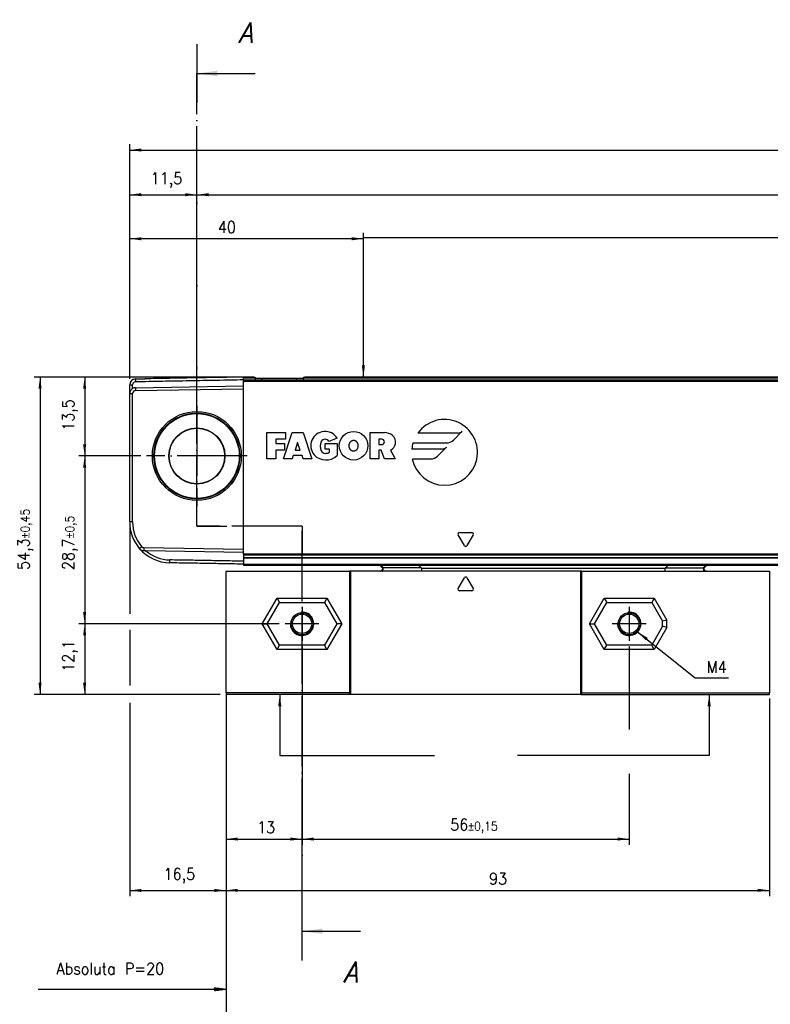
# Model space of a CAD drawing. Header units: millimetres. Extents: x -500 to 1599, y -592 to 328.
# Tile 3 of 25: x -373 to -244, y 64 to 232. Entities that reach past the tile are written whole.
import ezdxf

# ---------------------------------------------------------------- set-up
doc = ezdxf.new("R2010")
doc.units = ezdxf.units.MM
doc.linetypes.add('DOT_CENTER', pattern=[14, 12, -1, 0, -1])
doc.layers.add('1', color=7, linetype='Continuous')
doc.styles.add('CONVERTER_11', font='txt.shx', dxfattribs={"width": 0.9})
doc.styles.add('CONVERTER_12', font='txt.shx', dxfattribs={"width": 0.9, "oblique": 15})
doc.dimstyles.new('ME10_DIM_20', dxfattribs={"dimtxt": 2, "dimasz": 2, "dimexe": 1, "dimexo": 1, "dimgap": 1, "dimtad": 1, "dimdsep": 46, "dimtxsty": 'CONVERTER_11', "dimsah": 1, "dimcen": 0.09, "dimclrd": 2, "dimclre": 2, "dimclrt": 2, "dimadec": 0, "dimazin": 0, "dimtol": 1, "dimtp": 0.15, "dimtm": 0.15, "dimtfac": 0.75, "dimtdec": 0, "dimtix": 1, "dimtmove": 0, "dimatfit": 3, "dimfxl": 1, "dimtolj": 1, "dimtzin": 0, "dimarcsym": 0})
doc.dimstyles.new('ME10_DIM_21', dxfattribs={"dimtxt": 2, "dimasz": 2, "dimexe": 1, "dimexo": 1, "dimgap": 1, "dimtad": 1, "dimdsep": 46, "dimtxsty": 'CONVERTER_11', "dimsah": 1, "dimcen": 0.09, "dimclrd": 2, "dimclre": 2, "dimclrt": 2, "dimadec": 0, "dimazin": 0, "dimtfac": 1, "dimtdec": 4, "dimtix": 1, "dimtmove": 0, "dimatfit": 3, "dimfxl": 1, "dimtolj": 1, "dimtzin": 0, "dimarcsym": 0})
doc.dimstyles.new('ME10_DIM_22', dxfattribs={"dimtxt": 2, "dimasz": 2, "dimexe": 1, "dimexo": 1, "dimgap": 1, "dimtad": 1, "dimdsep": 46, "dimtxsty": 'CONVERTER_11', "dimsah": 1, "dimcen": 0.09, "dimclrd": 2, "dimclre": 2, "dimclrt": 2, "dimadec": 0, "dimazin": 0, "dimtol": 1, "dimtp": 0.5, "dimtm": 0.5, "dimtfac": 0.75, "dimtdec": 0, "dimtix": 1, "dimtmove": 0, "dimatfit": 3, "dimfxl": 1, "dimtolj": 1, "dimtzin": 0, "dimarcsym": 0})
doc.dimstyles.new('ME10_DIM_23', dxfattribs={"dimtxt": 2, "dimasz": 2, "dimexe": 1, "dimexo": 1, "dimgap": 1, "dimtad": 1, "dimdsep": 46, "dimtxsty": 'CONVERTER_11', "dimsah": 1, "dimcen": 0.09, "dimclrd": 2, "dimclre": 2, "dimclrt": 2, "dimadec": 0, "dimazin": 0, "dimtfac": 1, "dimtdec": 4, "dimtix": 1, "dimtmove": 0, "dimatfit": 3, "dimfxl": 1, "dimtolj": 1, "dimtzin": 0, "dimarcsym": 0})
doc.dimstyles.new('ME10_DIM_24', dxfattribs={"dimtxt": 2, "dimasz": 2, "dimexe": 1, "dimexo": 1, "dimgap": 1, "dimtad": 1, "dimdsep": 46, "dimtxsty": 'CONVERTER_11', "dimsah": 1, "dimcen": 0.09, "dimclrd": 2, "dimclre": 2, "dimclrt": 2, "dimadec": 0, "dimazin": 0, "dimtfac": 1, "dimtdec": 4, "dimtix": 1, "dimtmove": 0, "dimatfit": 3, "dimfxl": 1, "dimtolj": 1, "dimtzin": 0, "dimarcsym": 0})
doc.dimstyles.new('ME10_DIM_25', dxfattribs={"dimtxt": 2, "dimasz": 2, "dimexe": 1, "dimexo": 1, "dimgap": 1, "dimtad": 1, "dimdsep": 46, "dimtxsty": 'CONVERTER_11', "dimsah": 1, "dimcen": 0.09, "dimclrd": 2, "dimclre": 2, "dimclrt": 2, "dimadec": 0, "dimazin": 0, "dimtfac": 1, "dimtdec": 4, "dimtix": 1, "dimtmove": 0, "dimatfit": 3, "dimfxl": 1, "dimtolj": 1, "dimtzin": 0, "dimarcsym": 0})
doc.dimstyles.new('ME10_DIM_26', dxfattribs={"dimtxt": 2, "dimasz": 2, "dimexe": 1, "dimexo": 1, "dimgap": 1, "dimtad": 1, "dimdsep": 46, "dimtxsty": 'CONVERTER_11', "dimsah": 1, "dimcen": 0.09, "dimclrd": 2, "dimclre": 2, "dimclrt": 2, "dimadec": 0, "dimazin": 0, "dimtol": 1, "dimtp": 0.45, "dimtm": 0.45, "dimtfac": 0.75, "dimtdec": 0, "dimtix": 1, "dimtmove": 0, "dimatfit": 3, "dimfxl": 1, "dimtolj": 1, "dimtzin": 0, "dimarcsym": 0})
doc.dimstyles.new('ME10_DIM_27', dxfattribs={"dimtxt": 2, "dimasz": 2, "dimexe": 1, "dimexo": 1, "dimgap": 1, "dimtad": 1, "dimdsep": 46, "dimtxsty": 'CONVERTER_11', "dimsah": 1, "dimcen": 0.09, "dimclrd": 2, "dimclre": 2, "dimclrt": 2, "dimadec": 0, "dimazin": 0, "dimtfac": 1, "dimtdec": 4, "dimtix": 1, "dimtmove": 0, "dimatfit": 3, "dimfxl": 1, "dimtolj": 1, "dimtzin": 0, "dimarcsym": 0})
doc.dimstyles.new('ME10_DIM_28', dxfattribs={"dimtxt": 2, "dimasz": 2, "dimexe": 1, "dimexo": 1, "dimgap": 1, "dimtad": 1, "dimdsep": 46, "dimtxsty": 'CONVERTER_11', "dimsah": 1, "dimcen": 0.09, "dimclrd": 2, "dimclre": 2, "dimclrt": 2, "dimadec": 0, "dimazin": 0, "dimtol": 1, "dimtp": 0.4, "dimtm": 0.4, "dimtfac": 0.75, "dimtdec": 0, "dimtix": 1, "dimtmove": 0, "dimatfit": 3, "dimfxl": 1, "dimtolj": 1, "dimtzin": 0, "dimarcsym": 0})
doc.dimstyles.new('ME10_DIM_29', dxfattribs={"dimtxt": 2, "dimasz": 2, "dimexe": 1, "dimexo": 1, "dimgap": 1, "dimtad": 1, "dimdsep": 46, "dimtxsty": 'CONVERTER_11', "dimsah": 1, "dimcen": 0.09, "dimclrd": 2, "dimclre": 2, "dimclrt": 2, "dimadec": 0, "dimazin": 0, "dimtol": 1, "dimtp": 0.4, "dimtm": 0.4, "dimtfac": 0.75, "dimtdec": 0, "dimtix": 1, "dimtmove": 0, "dimatfit": 3, "dimfxl": 1, "dimtolj": 1, "dimtzin": 0, "dimarcsym": 0})
doc.dimstyles.new('ME10_DIM_30', dxfattribs={"dimtxt": 2, "dimasz": 2, "dimexe": 1, "dimexo": 1, "dimgap": 1, "dimtad": 1, "dimdsep": 46, "dimtxsty": 'CONVERTER_11', "dimsah": 1, "dimcen": 0.09, "dimclrd": 2, "dimclre": 2, "dimclrt": 2, "dimadec": 0, "dimazin": 0, "dimtfac": 1, "dimtdec": 4, "dimtix": 1, "dimtmove": 0, "dimatfit": 3, "dimfxl": 1, "dimtolj": 1, "dimtzin": 0, "dimarcsym": 0})
doc.dimstyles.new('ME10_DIM_32', dxfattribs={"dimtxt": 2, "dimasz": 2, "dimexe": 1, "dimexo": 1, "dimgap": 1, "dimtad": 1, "dimdsep": 46, "dimtxsty": 'CONVERTER_11', "dimsah": 1, "dimcen": 0.09, "dimclrd": 2, "dimclre": 2, "dimclrt": 2, "dimadec": 0, "dimazin": 0, "dimtfac": 1, "dimtdec": 4, "dimtix": 1, "dimtmove": 0, "dimatfit": 3, "dimfxl": 1, "dimtolj": 1, "dimtzin": 0, "dimarcsym": 0})
doc.dimstyles.new('ME10_DIM_39', dxfattribs={"dimtxt": 2, "dimasz": 2, "dimexe": 1, "dimexo": 1, "dimgap": 1, "dimtad": 1, "dimdsep": 46, "dimtxsty": 'CONVERTER_11', "dimsah": 1, "dimcen": 0.09, "dimclrd": 2, "dimclre": 2, "dimclrt": 2, "dimadec": 0, "dimazin": 0, "dimtfac": 1, "dimtdec": 4, "dimtix": 1, "dimtmove": 0, "dimatfit": 3, "dimfxl": 1, "dimtolj": 1, "dimtzin": 0, "dimarcsym": 0})
doc.dimstyles.new('ME10_DIM_40', dxfattribs={"dimtxt": 2, "dimasz": 2, "dimexe": 1, "dimexo": 1, "dimgap": 1, "dimtad": 1, "dimdsep": 46, "dimtxsty": 'CONVERTER_11', "dimsah": 1, "dimcen": 0.09, "dimclrd": 2, "dimclre": 2, "dimclrt": 2, "dimadec": 0, "dimazin": 0, "dimtfac": 1, "dimtdec": 4, "dimtix": 1, "dimtmove": 0, "dimatfit": 3, "dimfxl": 1, "dimtolj": 1, "dimtzin": 0, "dimarcsym": 0})
doc.dimstyles.get("Standard").update_dxf_attribs({"dimtxt": 0.18, "dimasz": 0.18, "dimexe": 0.18, "dimexo": 0.0625, "dimgap": 0.09, "dimtad": 0, "dimtih": 1, "dimtoh": 1, "dimdec": 4, "dimzin": 0, "dimdsep": 46, "dimtxsty": 'Standard', "dimcen": 0.09, "dimadec": 0, "dimazin": 0, "dimtfac": 1, "dimtdec": 4, "dimtofl": 0, "dimtmove": 0, "dimatfit": 3, "dimfxl": 1, "dimtolj": 1, "dimtzin": 0, "dimarcsym": 0})

# ---------------------------------------------------------------- blocks, each defined once
blk = doc.blocks.new('CABEZA_ROSCADA_REGLA_S__40', base_point=(-337.3, 117.05))
at = {"color": 7, "linetype": 'Continuous'}
for p, q in [((-337.3, 138.15), (-316.17, 138.15)), ((-337.3, 117.35), (-337.3, 138.15)), ((-316.17, 138.15), (-316.17, 117.35)), ((-316, 138.15), (-316.17, 138.15)), ((-310.93, 138.15), (-316, 138.15)), ((-316, 138.15), (-316, 117.05)), ((-311, 139.15), (-310.51, 138.66)), ((-310.52, 138.15), (-310.93, 138.15)), ((-303.9, 138.15), (-310.52, 138.15)), ((-303.9, 138.74), (-304.31, 139.15)), ((-276.6, 138.15), (-303.9, 138.15)), ((-276.43, 138.15), (-276.6, 138.15)), ((-276.6, 117.05), (-276.6, 138.15)), ((-276.43, 117.35), (-276.43, 138.15)), ((-276.43, 138.15), (-262.11, 138.15)), ((-261.7, 139.15), (-262.11, 138.74)), ((-262.11, 138.15), (-255.51, 138.15)), ((-255.52, 138.66), (-255.03, 139.15)), ((-255.51, 138.15), (-255.09, 138.15)), ((-255.09, 138.15), (-244.3, 138.15)), ((-244.3, 138.15), (-244.3, 117.35)), ((-297.58, 135.18), (-296.52, 137.03)), ((-296.08, 137.03), (-295.02, 135.18)), ((-295.23, 134.8), (-297.37, 134.8)), ((-328.57, 133.55), (-328.14, 132.8)), ((-320.03, 133.55), (-320.46, 132.8)), ((-272.57, 133.55), (-272.14, 132.8)), ((-264.03, 133.55), (-264.46, 132.8)), ((-330.25, 129.15), (-328.14, 132.8)), ((-328.14, 132.8), (-320.46, 132.8)), ((-320.46, 132.8), (-318.35, 129.15)), ((-274.25, 129.15), (-272.14, 132.8)), ((-272.14, 132.8), (-264.46, 132.8)), ((-264.46, 132.8), (-262.6, 129.58)), ((-261.85, 129.78), (-262.6, 129.58)), ((-331.11, 129.15), (-330.25, 129.15)), ((-328.14, 125.5), (-330.25, 129.15)), ((-318.35, 129.15), (-320.46, 125.5)), ((-317.49, 129.15), (-318.35, 129.15)), ((-275.11, 129.15), (-274.25, 129.15)), ((-272.14, 125.5), (-274.25, 129.15)), ((-262.6, 128.72), (-264.46, 125.5)), ((-262.6, 128.72), (-262.6, 129.58)), ((-261.85, 128.52), (-262.6, 128.72)), ((-328.57, 124.75), (-328.14, 125.5)), ((-320.46, 125.5), (-328.14, 125.5)), ((-320.03, 124.75), (-320.46, 125.5)), ((-272.57, 124.75), (-272.14, 125.5)), ((-264.46, 125.5), (-272.14, 125.5)), ((-264.03, 124.75), (-264.46, 125.5)), ((-316.17, 117.35), (-337.3, 117.35)), ((-337.3, 117.35), (-337.3, 117.05)), ((-316, 117.05), (-337.3, 117.05)), ((-316, 117.05), (-316.17, 117.35)), ((-276.6, 117.05), (-316, 117.05)), ((-276.43, 117.35), (-276.6, 117.05)), ((-276.6, 117.05), (-244.3, 117.05)), ((-276.43, 117.35), (-244.3, 117.35)), ((-244.3, 117.05), (-244.3, 117.35))]:
    blk.add_line(p, q, dxfattribs=at)
at = {"color": 3, "linetype": 'Continuous'}
for p, q in [((-310.84, 139.15), (-310.43, 138.74)), ((-303.9, 138.74), (-310.43, 138.74)), ((-303.85, 138.65), (-262.16, 138.65)), ((-262.11, 138.74), (-255.6, 138.74)), ((-255.6, 138.74), (-255.19, 139.15)), ((-331.11, 129.15), (-328.57, 133.55)), ((-328.57, 133.55), (-320.03, 133.55)), ((-320.03, 133.55), (-317.49, 129.15)), ((-275.11, 129.15), (-272.57, 133.55)), ((-272.57, 133.55), (-264.03, 133.55)), ((-264.03, 133.55), (-261.85, 129.78)), ((-261.85, 128.52), (-261.85, 129.78)), ((-328.57, 124.75), (-331.11, 129.15)), ((-317.49, 129.15), (-320.03, 124.75)), ((-272.57, 124.75), (-275.11, 129.15)), ((-261.85, 128.52), (-264.03, 124.75)), ((-320.03, 124.75), (-328.57, 124.75)), ((-264.03, 124.75), (-272.57, 124.75))]:
    blk.add_line(p, q, dxfattribs=at)
at = {"color": 7, "linetype": 'Continuous'}
for centre, radius in [((-324.3, 129.15), 1.9), ((-324.3, 129.15), 1.65), ((-268.3, 129.15), 1.9), ((-268.3, 129.15), 1.65)]:
    blk.add_circle(centre, radius, dxfattribs=at)
for centre, radius, start, end in [((-303.98, 138.64), 0.131, 3.7675, 48.9854), ((-262.03, 138.64), 0.13, 131.0124, 176.2306), ((-296.3, 136.9), 0.25, 30, 150), ((-297.37, 135.05), 0.25, 150, 270), ((-295.23, 135.05), 0.25, 270, 30)]:
    blk.add_arc(centre, radius, start, end, dxfattribs=at)
for points, knots in [([(-310.93, 138.15), (-310.91, 138.15), (-310.84, 138.16), (-310.73, 138.22), (-310.61, 138.31), (-310.53, 138.44), (-310.49, 138.55), (-310.49, 138.62), (-310.5, 138.65), (-310.51, 138.66)], [0, 0, 0, 0, 0.0741131, 0.2021641, 0.3703055, 0.5215737, 0.6576733, 0.7087042, 0.7462659, 0.7462659, 0.7462659, 0.7462659]), ([(-303.85, 138.65), (-303.85, 138.58), (-303.85, 138.47), (-303.87, 138.31), (-303.87, 138.21), (-303.89, 138.16), (-303.9, 138.15)], [0, 0, 0, 0, 0.1945783, 0.3538246, 0.4620183, 0.5052321, 0.5052321, 0.5052321, 0.5052321]), ([(-262.11, 138.15), (-262.12, 138.16), (-262.14, 138.21), (-262.14, 138.31), (-262.16, 138.47), (-262.16, 138.58), (-262.16, 138.65)], [0, 0, 0, 0, 0.0431727, 0.1513554, 0.3105983, 0.5051762, 0.5051762, 0.5051762, 0.5051762]), ([(-255.52, 138.66), (-255.53, 138.64), (-255.55, 138.59), (-255.52, 138.49), (-255.47, 138.4), (-255.4, 138.3), (-255.29, 138.21), (-255.18, 138.16), (-255.11, 138.15), (-255.09, 138.15)], [0, 0, 0, 0, 0.0620833, 0.1761379, 0.2724647, 0.3813167, 0.5449043, 0.6708686, 0.7457629, 0.7457629, 0.7457629, 0.7457629])]:
    blk.add_open_spline(points, degree=3, knots=knots, dxfattribs=at)
at = {"color": 3, "linetype": 'Continuous'}
for points, knots in [([(-310.52, 138.15), (-310.5, 138.17), (-310.46, 138.21), (-310.45, 138.35), (-310.43, 138.53), (-310.43, 138.67), (-310.43, 138.74)], [0, 0, 0, 0, 0.0612673, 0.1973464, 0.391351, 0.6083017, 0.6083017, 0.6083017, 0.6083017]), ([(-310.43, 138.74), (-310.44, 138.73), (-310.46, 138.71), (-310.48, 138.68), (-310.5, 138.67), (-310.51, 138.66), (-310.51, 138.66)], [0, 0, 0, 0, 0.0443949, 0.0806482, 0.1079614, 0.1118633, 0.1118633, 0.1118633, 0.1118633]), ([(-255.52, 138.66), (-255.52, 138.66), (-255.52, 138.67), (-255.54, 138.68), (-255.56, 138.71), (-255.58, 138.73), (-255.6, 138.74)], [0, 0, 0, 0, 0.0104252, 0.0208504, 0.0659319, 0.1120602, 0.1120602, 0.1120602, 0.1120602]), ([(-255.6, 138.74), (-255.6, 138.67), (-255.6, 138.53), (-255.58, 138.35), (-255.57, 138.21), (-255.52, 138.17), (-255.51, 138.15)], [0, 0, 0, 0, 0.2168263, 0.4106589, 0.5465665, 0.6076479, 0.6076479, 0.6076479, 0.6076479])]:
    blk.add_open_spline(points, degree=3, knots=knots, dxfattribs=at)
at = {"layer": '1', "color": 2, "linetype": 'DOT_CENTER'}
for p, q in [((-324.3, 132.05), (-324.3, 126.25)), ((-268.3, 132.05), (-268.3, 126.25)), ((-321.4, 129.15), (-327.2, 129.15)), ((-265.4, 129.15), (-271.2, 129.15))]:
    blk.add_line(p, q, dxfattribs=at)
at = {"layer": '1', "color": 30, "linetype": 'Continuous'}
for centre in [(-324.3, 129.15), (-268.3, 129.15)]:
    blk.add_arc(centre, 2, 175, 95, dxfattribs=at)
blk = doc.blocks.new('REGLA_S-1240-T__41', base_point=(-353.8, 139.15))
at = {"color": 7, "linetype": 'Continuous'}
for p, q in [((-352.82, 171.03), (-351.22, 171.05)), ((-334.3, 171.15), (-334.3, 171.35)), ((-333.3, 171.35), (-334.3, 171.35)), ((-334.3, 170.86), (-334.3, 171.15)), ((-334.3, 170.84), (-334.3, 170.86)), ((-334.3, 170.66), (-334.3, 170.84)), ((-334.3, 169.85), (-334.3, 170.66)), ((-332.56, 171.35), (-333.3, 171.35)), ((-332.27, 171.15), (-331.2, 171.15)), ((-331.2, 171.15), (-325.2, 171.15)), ((-325.2, 171.15), (-324.13, 171.15)), ((-203.87, 171.35), (-323.84, 171.35)), ((-353.8, 168.53), (-353.8, 170.03)), ((-353.8, 146.57), (-353.8, 168.53)), ((-353.3, 146.57), (-353.3, 168.53)), ((-352.82, 169.53), (-334.3, 169.85)), ((-352.81, 169.03), (-334.3, 169.35)), ((-334.3, 169.35), (-334.3, 169.85)), ((-334.3, 141.85), (-334.3, 169.35)), ((-351.04, 141.64), (-351.36, 141.65)), ((-334.3, 141.85), (-351.35, 142.15)), ((-334.3, 141.36), (-351.04, 141.64)), ((-334.3, 141.36), (-334.3, 141.85)), ((-334.3, 141.05), (-334.3, 141.36)), ((-334.3, 141.04), (-334.3, 140.88)), ((-334.3, 140.88), (-334.3, 140.45)), ((-334.3, 140.45), (-334.3, 140.43)), ((-334.3, 140.43), (-203.26, 140.43)), ((-334.3, 140.43), (-334.3, 139.85)), ((-334.3, 139.85), (-334.3, 139.35)), ((-334.3, 139.35), (-334.3, 139.15)), ((-334.3, 139.15), (-203.14, 139.15))]:
    blk.add_line(p, q, dxfattribs=at)
at = {"color": 3, "linetype": 'Continuous'}
for p, q in [((-352.81, 170.83), (-352.82, 171.03)), ((-352.81, 170.83), (-352.81, 170.53)), ((-332.27, 171.15), (-334.3, 171.15)), ((-334.3, 170.66), (-203.41, 170.66)), ((-331.2, 170.86), (-331.2, 171.15)), ((-325.2, 170.86), (-325.2, 171.15)), ((-203.74, 171.15), (-324.13, 171.15)), ((-353.8, 170.03), (-353.3, 170.03)), ((-353.8, 168.53), (-353.3, 168.53)), ((-352.82, 169.53), (-352.81, 169.03)), ((-330.3, 157.35), (-330.3, 161.85)), ((-330.3, 161.85), (-327.11, 161.85)), ((-327.49, 157.35), (-325.99, 161.85)), ((-327.11, 161.85), (-327.11, 160.72)), ((-325.99, 161.85), (-324.11, 161.85)), ((-324.11, 161.85), (-322.61, 157.35)), ((-312.65, 157.35), (-312.65, 161.85)), ((-312.65, 161.85), (-310.21, 161.85)), ((-297.61, 161.77), (-304.47, 161.77)), ((-298.37, 160.57), (-296.87, 162.07)), ((-328.8, 160.72), (-328.8, 159.97)), ((-327.11, 160.72), (-328.8, 160.72)), ((-325.05, 160.16), (-325.49, 158.85)), ((-324.61, 158.85), (-325.05, 160.16)), ((-318.3, 160.91), (-319.7, 160.35)), ((-310.68, 160.72), (-311.15, 160.72)), ((-311.15, 160.72), (-311.15, 159.79)), ((-305.3, 160.08), (-299.57, 160.08)), ((-328.8, 159.97), (-327.3, 159.97)), ((-328.8, 158.85), (-328.8, 157.35)), ((-327.3, 158.85), (-328.8, 158.85)), ((-327.3, 159.97), (-327.3, 158.85)), ((-325.49, 158.85), (-324.61, 158.85)), ((-320.35, 159.04), (-320.36, 159.97)), ((-320.36, 159.97), (-318.29, 159.97)), ((-319.6, 159.04), (-320.35, 159.04)), ((-319.6, 158.47), (-319.6, 159.04)), ((-318.29, 159.97), (-318.29, 157.91)), ((-311.15, 159.79), (-310.68, 159.79)), ((-311.15, 158.85), (-311.15, 157.35)), ((-310.77, 158.85), (-311.15, 158.85)), ((-310.21, 157.35), (-310.77, 158.85)), ((-309.17, 158.85), (-308.34, 157.35)), ((-300.34, 159.04), (-305.51, 159.04)), ((-301.1, 157.84), (-299.6, 159.34)), ((-328.8, 157.35), (-330.3, 157.35)), ((-325.99, 157.35), (-327.49, 157.35)), ((-325.8, 157.91), (-325.99, 157.35)), ((-324.3, 157.91), (-325.8, 157.91)), ((-324.11, 157.35), (-324.3, 157.91)), ((-322.61, 157.35), (-324.11, 157.35)), ((-311.15, 157.35), (-312.65, 157.35)), ((-308.34, 157.35), (-310.21, 157.35)), ((-305.42, 157.35), (-302.3, 157.35)), ((-353.3, 146.57), (-353.8, 146.57)), ((-296.52, 142.53), (-297.58, 144.37)), ((-297.37, 144.75), (-295.23, 144.75)), ((-295.02, 144.37), (-296.08, 142.53)), ((-351.72, 142.32), (-352.1, 141.99)), ((-351.35, 142.15), (-351.36, 141.65)), ((-346.92, 139.57), (-346.92, 140.07)), ((-203.67, 141.05), (-334.3, 141.05)), ((-203.56, 140.88), (-334.3, 140.88)), ((-203.27, 140.45), (-334.3, 140.45)), ((-334.3, 139.35), (-203.01, 139.35))]:
    blk.add_line(p, q, dxfattribs=at)
at = {"color": 2, "linetype": 'Continuous'}
blk.add_line((-334.3, 170.86), (-203.54, 170.86), dxfattribs=at)
at = {"color": 7, "linetype": 'Continuous'}
for radius in [7.61, 7.35, 7.25, 4.8, 4.75]:
    blk.add_circle((-342.3, 157.85), radius, dxfattribs=at)
at = {"color": 3, "linetype": 'Continuous'}
blk.add_circle((-315.48, 159.6), 2.44, dxfattribs=at)
at = {"color": 7, "linetype": 'Continuous'}
for centre, radius, start, end in [((-352.8, 170.03), 1, 91, 180), ((-352.8, 170.03), 0.5, 91.5077, 179.9953), ((-352.8, 168.53), 1, 120.005, 180), ((-352.8, 168.53), 1, 91, 120.005), ((-352.8, 168.53), 0.5, 91, 180), ((-346.8, 146.57), 7, 180, 220.8142), ((-346.8, 146.57), 6.5, 180, 220.8142), ((-351.34, 142.65), 1, 220.8142, 269), ((-346.8, 146.57), 7, 220.8142, 269), ((-351.34, 142.65), 0.5, 220.8142, 269), ((-346.8, 146.57), 6.5, 229.2891, 268.9325)]:
    blk.add_arc(centre, radius, start, end, dxfattribs=at)
at = {"color": 3, "linetype": 'Continuous'}
for centre, radius, start, end in [((-299.91, 158.47), 5.63, 191.537, 144.197), ((-320.36, 159.6), 2.44, 32.579, 219.5977), ((-310.21, 159.65), 2.2, 50.7613, 90), ((-297.61, 162.81), 1.04, 270, 315), ((-319.23, 159.5), 1.97, 154.6231, 202.6199), ((-320.36, 159.97), 0.752, 29.919, 150.081), ((-310.68, 160.26), 0.469, 270, 90), ((-309.76, 160.21), 1.48, 293.2767, 50.7613), ((-299.91, 158.47), 5.63, 163.4412, 174.2608), ((-299.57, 161.77), 1.69, 270, 315), ((-320.35, 159.04), 0.75, 202.6199, 270), ((-320.35, 159.88), 1.59, 270, 298.0725), ((-300.34, 160.08), 1.04, 270, 315), ((-320.2, 159.96), 2.8, 223.129, 312.9833), ((-302.3, 159.04), 1.69, 270, 315), ((-297.37, 144.5), 0.25, 90, 210), ((-295.23, 144.5), 0.25, 330, 90), ((-296.3, 142.65), 0.25, 210, 330)]:
    blk.add_arc(centre, radius, start, end, dxfattribs=at)
at = {"color": 7, "linetype": 'Continuous'}
for points, knots in [([(-334.3, 170.86), (-335.84, 170.83), (-338.93, 170.77), (-343.55, 170.69), (-348.18, 170.61), (-351.27, 170.55), (-352.81, 170.53)], [0, 0, 0, 0, 4.625806, 9.251526, 13.885425, 18.51613, 18.51613, 18.51613, 18.51613]), ([(-334.3, 171.35), (-335.84, 171.32), (-338.93, 171.27), (-343.29, 171.19), (-347.38, 171.12), (-349.94, 171.08), (-351.22, 171.05)], [0, 0, 0, 0, 4.625706, 9.251412, 13.085721, 16.920029, 16.920029, 16.920029, 16.920029]), ([(-332.56, 171.35), (-332.53, 171.35), (-332.47, 171.34), (-332.38, 171.3), (-332.3, 171.25), (-332.28, 171.18), (-332.27, 171.15)], [0, 0, 0, 0, 0.090928, 0.1806192, 0.2896018, 0.3846964, 0.3846964, 0.3846964, 0.3846964]), ([(-324.13, 171.15), (-324.12, 171.18), (-324.1, 171.25), (-324.02, 171.3), (-323.93, 171.34), (-323.87, 171.35), (-323.84, 171.35)], [0, 0, 0, 0, 0.0950945, 0.2040772, 0.2937684, 0.3846964, 0.3846964, 0.3846964, 0.3846964]), ([(-353.3, 169.39), (-353.3, 169.5), (-353.3, 169.71), (-353.3, 169.92), (-353.3, 170.03)], [0, 0, 0, 0, 0.3170095, 0.6340198, 0.6340198, 0.6340198, 0.6340198]), ([(-334.3, 139.85), (-335.35, 139.87), (-337.45, 139.91), (-340.61, 139.96), (-343.76, 140.02), (-345.87, 140.05), (-346.92, 140.07)], [0, 0, 0, 0, 3.154276, 6.303318, 9.463576, 12.623075, 12.623075, 12.623075, 12.623075]), ([(-334.3, 139.35), (-335.35, 139.37), (-337.45, 139.41), (-340.61, 139.46), (-343.76, 139.52), (-345.87, 139.55), (-346.92, 139.57)], [0, 0, 0, 0, 3.15166, 6.30332, 9.463705, 12.62409, 12.62409, 12.62409, 12.62409])]:
    blk.add_open_spline(points, degree=3, knots=knots, dxfattribs=at)
for points in [[(-332.27, 170.86), (-332.27, 170.91), (-332.27, 171), (-332.27, 171.1), (-332.27, 171.15)], [(-324.13, 171.15), (-324.13, 171.1), (-324.13, 171), (-324.13, 170.91), (-324.13, 170.86)], [(-334.3, 141.05), (-334.3, 141.05), (-334.3, 141.04), (-334.3, 141.04), (-334.3, 141.04)]]:
    blk.add_open_spline(points, degree=3, dxfattribs=at)
at = {"color": 3, "linetype": 'Continuous'}
blk.add_open_spline([(-315.48, 160.54), (-315.49, 160.54), (-315.52, 160.54), (-315.58, 160.53), (-315.67, 160.51), (-315.76, 160.47), (-315.86, 160.41), (-315.96, 160.33), (-316.04, 160.22), (-316.1, 160.12), (-316.15, 160.03), (-316.19, 159.91), (-316.22, 159.8), (-316.23, 159.69), (-316.23, 159.6), (-316.23, 159.48), (-316.21, 159.34), (-316.16, 159.2), (-316.1, 159.07), (-316.05, 158.98), (-315.99, 158.91), (-315.93, 158.84), (-315.83, 158.76), (-315.72, 158.71), (-315.6, 158.67), (-315.49, 158.66), (-315.37, 158.67), (-315.28, 158.69), (-315.19, 158.73), (-315.12, 158.77), (-315.04, 158.83), (-314.97, 158.9), (-314.91, 158.98), (-314.86, 159.07), (-314.8, 159.2), (-314.75, 159.36), (-314.73, 159.53), (-314.73, 159.71), (-314.76, 159.87), (-314.8, 160), (-314.84, 160.1), (-314.89, 160.17), (-314.93, 160.23), (-314.98, 160.3), (-315.06, 160.38), (-315.16, 160.45), (-315.27, 160.5), (-315.36, 160.53), (-315.43, 160.53), (-315.46, 160.54), (-315.47, 160.54), (-315.48, 160.54)], degree=3, knots=[0, 0, 0, 0, 0.034231, 0.07521, 0.197599, 0.299731, 0.376674, 0.533215, 0.703837, 0.771814, 0.873487, 1.004329, 1.161722, 1.228284, 1.321711, 1.437519, 1.572287, 1.743813, 1.885155, 1.994213, 2.066212, 2.157344, 2.281032, 2.428793, 2.5263, 2.657824, 2.758894, 2.886962, 2.94771, 3.029527, 3.130784, 3.251427, 3.321008, 3.428874, 3.569936, 3.741826, 3.921799, 4.100676, 4.277662, 4.406914, 4.514261, 4.597512, 4.653336, 4.737848, 4.849137, 4.98048, 5.108811, 5.209991, 5.280901, 5.298528, 5.316119, 5.316119, 5.316119, 5.316119], dxfattribs=at)
at = {"layer": '1', "color": 2, "linetype": 'DOT_CENTER'}
for p, q in [((-342.3, 166.46), (-342.3, 149.24)), ((-333.69, 157.85), (-350.91, 157.85))]:
    blk.add_line(p, q, dxfattribs=at)
blk = doc.blocks.new('REGLA_S2-1240-T__42', base_point=(-353.8, 117.05))
for name, p in [('REGLA_S-1240-T__41', (-353.8, 139.15)), ('CABEZA_ROSCADA_REGLA_S__40', (-337.3, 117.05))]:
    blk.add_blockref(name, p)
blk = doc.blocks.new('*D68')
at = {"layer": '1', "color": 2, "linetype": 'Continuous'}
for p, q in [((-324.3, 125.25), (-324.3, 91.33)), ((-268.3, 125.25), (-268.3, 111.08)), ((-268.3, 103.49), (-268.3, 91.33)), ((-324.3, 92.33), (-268.3, 92.33))]:
    blk.add_line(p, q, dxfattribs=at)
at = {"layer": '1', "color": 2}
for points in [[(-322.3, 92.59), (-322.3, 92.07), (-324.3, 92.33)], [(-270.3, 92.07), (-270.3, 92.59), (-268.3, 92.33)]]:
    blk.add_solid(points, dxfattribs=at)
at = {"layer": '1', "color": 2, "insert": (-298.94, 93.33), "char_height": 2, "attachment_point": 7, "rotation": 0.0001, "line_spacing_factor": 0.60024, "style": 'CONVERTER_11'}
blk.add_mtext('\\C2;56\\C2;\\H1.5;{\\Fgdt;`}0,15', dxfattribs=at)
blk = doc.blocks.new('*D69')
at = {"layer": '1', "color": 2, "linetype": 'Continuous'}
for p, q in [((-328.2, 129.15), (-362.5, 129.15)), ((-361.5, 129.15), (-361.5, 117.05)), ((-338.3, 117.05), (-362.5, 117.05))]:
    blk.add_line(p, q, dxfattribs=at)
at = {"layer": '1', "color": 2}
for points in [[(-361.24, 127.15), (-361.77, 127.15), (-361.5, 129.15)], [(-361.77, 119.05), (-361.24, 119.05), (-361.5, 117.05)]]:
    blk.add_solid(points, dxfattribs=at)
at = {"layer": '1', "color": 2, "insert": (-362.7, 120.95), "char_height": 2, "attachment_point": 7, "rotation": 90, "line_spacing_factor": 0.60024, "style": 'CONVERTER_11'}
blk.add_mtext('12,1', dxfattribs=at)
blk = doc.blocks.new('*D70')
at = {"layer": '1', "color": 2, "linetype": 'Continuous'}
for p, q in [((-351.91, 157.85), (-362.5, 157.85)), ((-361.5, 157.85), (-361.5, 129.15)), ((-328.2, 129.15), (-362.5, 129.15))]:
    blk.add_line(p, q, dxfattribs=at)
at = {"layer": '1', "color": 2}
for points in [[(-361.24, 155.85), (-361.77, 155.85), (-361.5, 157.85)], [(-361.77, 131.15), (-361.24, 131.15), (-361.5, 129.15)]]:
    blk.add_solid(points, dxfattribs=at)
at = {"layer": '1', "color": 2, "insert": (-362.7, 138.34), "char_height": 2, "attachment_point": 7, "rotation": 90, "line_spacing_factor": 0.60024, "style": 'CONVERTER_11'}
blk.add_mtext('\\C2;28,7\\C2;\\H1.5;{\\Fgdt;`}0,5', dxfattribs=at)
blk = doc.blocks.new('*D71')
at = {"layer": '1', "color": 2, "linetype": 'Continuous'}
for p, q in [((-337.3, 116.35), (-337.3, 82.56)), ((-244.3, 116.35), (-244.3, 82.56)), ((-337.3, 83.56), (-244.3, 83.56))]:
    blk.add_line(p, q, dxfattribs=at)
at = {"layer": '1', "color": 2}
for points in [[(-335.3, 83.82), (-335.3, 83.3), (-337.3, 83.56)], [(-246.3, 83.3), (-246.3, 83.82), (-244.3, 83.56)]]:
    blk.add_solid(points, dxfattribs=at)
at = {"layer": '1', "color": 2, "insert": (-292.3, 84.56), "char_height": 2, "attachment_point": 7, "rotation": 0.0001, "line_spacing_factor": 0.60024, "style": 'CONVERTER_11'}
blk.add_mtext('93', dxfattribs=at)
blk = doc.blocks.new('*D72')
at = {"layer": '1', "color": 2, "linetype": 'Continuous'}
for p, q in [((-353.8, 145.57), (-353.8, 130.86)), ((-353.8, 128.1), (-353.8, 118.59)), ((-337.3, 116.35), (-337.3, 82.54)), ((-353.8, 115.61), (-353.8, 82.54)), ((-353.8, 83.54), (-337.3, 83.54))]:
    blk.add_line(p, q, dxfattribs=at)
at = {"layer": '1', "color": 2}
for points in [[(-351.8, 83.8), (-351.8, 83.28), (-353.8, 83.54)], [(-339.3, 83.28), (-339.3, 83.8), (-337.3, 83.54)]]:
    blk.add_solid(points, dxfattribs=at)
at = {"layer": '1', "color": 2, "insert": (-348, 84.74), "char_height": 2, "attachment_point": 7, "rotation": 0.0001, "line_spacing_factor": 0.60024, "style": 'CONVERTER_11'}
blk.add_mtext('16,5', dxfattribs=at)
blk = doc.blocks.new('*D73')
at = {"layer": '1', "color": 2, "linetype": 'Continuous'}
for p, q in [((-337.3, 116.35), (-337.3, 91.33)), ((-324.3, 77.56), (-324.3, 93.33)), ((-337.3, 92.33), (-324.3, 92.33))]:
    blk.add_line(p, q, dxfattribs=at)
at = {"layer": '1', "color": 2}
for points in [[(-335.3, 92.59), (-335.3, 92.07), (-337.3, 92.33)], [(-326.3, 92.07), (-326.3, 92.59), (-324.3, 92.33)]]:
    blk.add_solid(points, dxfattribs=at)
at = {"layer": '1', "color": 2, "insert": (-332, 93.33), "char_height": 2, "attachment_point": 7, "rotation": 0.0001, "line_spacing_factor": 0.60024, "style": 'CONVERTER_11'}
blk.add_mtext('13', dxfattribs=at)
blk = doc.blocks.new('*D74')
at = {"layer": '1', "color": 2, "linetype": 'Continuous'}
for p, q in [((-335.3, 171.35), (-370.14, 171.35)), ((-369.14, 171.35), (-369.14, 117.05)), ((-338.3, 117.05), (-370.14, 117.05))]:
    blk.add_line(p, q, dxfattribs=at)
at = {"layer": '1', "color": 2}
for points in [[(-368.88, 169.35), (-369.4, 169.35), (-369.14, 171.35)], [(-369.4, 119.05), (-368.88, 119.05), (-369.14, 117.05)]]:
    blk.add_solid(points, dxfattribs=at)
at = {"layer": '1', "color": 2, "insert": (-370.34, 138.36), "char_height": 2, "attachment_point": 7, "rotation": 90, "line_spacing_factor": 0.60024, "style": 'CONVERTER_11'}
blk.add_mtext('\\C2;54,3\\C2;\\H1.5;{\\Fgdt;`}0,45', dxfattribs=at)
blk = doc.blocks.new('*D75')
at = {"layer": '1', "color": 2, "linetype": 'Continuous'}
for p, q in [((-335.3, 171.35), (-362.5, 171.35)), ((-361.5, 171.35), (-361.5, 157.85)), ((-351.91, 157.85), (-362.5, 157.85))]:
    blk.add_line(p, q, dxfattribs=at)
at = {"layer": '1', "color": 2}
for points in [[(-361.24, 169.35), (-361.77, 169.35), (-361.5, 171.35)], [(-361.77, 159.85), (-361.24, 159.85), (-361.5, 157.85)]]:
    blk.add_solid(points, dxfattribs=at)
at = {"layer": '1', "color": 2, "insert": (-362.7, 162.15), "char_height": 2, "attachment_point": 7, "rotation": 90, "line_spacing_factor": 0.60024, "style": 'CONVERTER_11'}
blk.add_mtext('13,5', dxfattribs=at)
blk = doc.blocks.new('*D76')
at = {"layer": '1', "color": 2, "linetype": 'Continuous'}
for p, q in [((-353.8, 171.03), (-353.8, 211.18)), ((-28.77, 171.03), (-28.77, 211.18)), ((-353.8, 210.18), (-28.77, 210.18))]:
    blk.add_line(p, q, dxfattribs=at)
at = {"layer": '1', "color": 2}
for points in [[(-351.8, 210.44), (-351.8, 209.91), (-353.8, 210.18)], [(-30.77, 209.91), (-30.77, 210.44), (-28.77, 210.18)]]:
    blk.add_solid(points, dxfattribs=at)
at = {"layer": '1', "color": 2, "insert": (-197.05, 211.18), "char_height": 2, "attachment_point": 7, "rotation": 0.0001, "line_spacing_factor": 0.60024, "style": 'CONVERTER_11'}
blk.add_mtext('\\C2;(CM+138)\\C2;\\H1.5;{\\Fgdt;`}0,4', dxfattribs=at)
blk = doc.blocks.new('*D77')
at = {"layer": '1', "color": 2, "linetype": 'Continuous'}
for p, q in [((-342.3, 167.46), (-342.3, 203.53)), ((-342.3, 202.53), (-40.27, 202.53)), ((-40.27, 199.14), (-40.27, 203.53)), ((-40.27, 167.46), (-40.27, 191.41))]:
    blk.add_line(p, q, dxfattribs=at)
at = {"layer": '1', "color": 2}
for points in [[(-340.3, 202.8), (-340.3, 202.27), (-342.3, 202.53)], [(-42.27, 202.27), (-42.27, 202.8), (-40.27, 202.53)]]:
    blk.add_solid(points, dxfattribs=at)
at = {"layer": '1', "color": 2, "insert": (-196.6, 203.53), "char_height": 2, "attachment_point": 7, "rotation": 0.0001, "line_spacing_factor": 0.60024, "style": 'CONVERTER_11'}
blk.add_mtext('\\C2;\\C2;\\C2;(CM+115)\\C2;\\H1.5;{\\Fgdt;`}0,4\\C2;', dxfattribs=at)
blk = doc.blocks.new('*D78')
at = {"layer": '1', "color": 2, "linetype": 'Continuous'}
for p, q in [((-353.8, 171.03), (-353.8, 203.53)), ((-353.8, 202.53), (-342.3, 202.53)), ((-342.3, 167.46), (-342.3, 203.53))]:
    blk.add_line(p, q, dxfattribs=at)
at = {"layer": '1', "color": 2}
for points in [[(-351.8, 202.8), (-351.8, 202.27), (-353.8, 202.53)], [(-344.3, 202.27), (-344.3, 202.8), (-342.3, 202.53)]]:
    blk.add_solid(points, dxfattribs=at)
at = {"layer": '1', "color": 2, "insert": (-350.2, 203.73), "char_height": 2, "attachment_point": 7, "rotation": 0.0001, "line_spacing_factor": 0.60024, "style": 'CONVERTER_11'}
blk.add_mtext('11,5', dxfattribs=at)
blk = doc.blocks.new('*D80')
at = {"layer": '1', "color": 2, "linetype": 'Continuous'}
for p, q in [((-353.8, 171.03), (-353.8, 196)), ((-313.8, 172.35), (-313.8, 196)), ((-313.8, 195), (-353.8, 195))]:
    blk.add_line(p, q, dxfattribs=at)
at = {"layer": '1', "color": 2}
for points in [[(-351.8, 195.26), (-351.8, 194.74), (-353.8, 195)], [(-315.8, 194.74), (-315.8, 195.26), (-313.8, 195)]]:
    blk.add_solid(points, dxfattribs=at)
at = {"layer": '1', "color": 2, "insert": (-338.7, 196), "char_height": 2, "attachment_point": 7, "rotation": 0.0001, "line_spacing_factor": 0.60024, "style": 'CONVERTER_11'}
blk.add_mtext('40', dxfattribs=at)
blk = doc.blocks.new('*D87')
at = {"layer": '1', "color": 2, "linetype": 'Continuous'}
for p, q in [((-337.3, 116.05), (-337.3, 11.13)), ((-332.3, 20.2), (-332.3, 11.13)), ((-341.3, 12.13), (-337.3, 12.13)), ((-337.3, 12.13), (-332.3, 12.13)), ((-332.3, 12.13), (-328.3, 12.13))]:
    blk.add_line(p, q, dxfattribs=at)
at = {"layer": '1', "color": 2}
for points in [[(-339.3, 11.87), (-339.3, 12.39), (-337.3, 12.13)], [(-330.3, 12.39), (-330.3, 11.87), (-332.3, 12.13)]]:
    blk.add_solid(points, dxfattribs=at)
at = {"layer": '1', "color": 2, "insert": (-335.4, 13.13), "char_height": 2, "attachment_point": 7, "rotation": 0.0001, "line_spacing_factor": 0.60024, "style": 'CONVERTER_11'}
blk.add_mtext('5', dxfattribs=at)
blk = doc.blocks.new('*D88')
at = {"layer": '1', "color": 2, "linetype": 'Continuous'}
for p, q in [((-337.3, 116.05), (-337.3, 38.41)), ((-302.3, 51.9), (-302.3, 38.41)), ((-337.3, 39.41), (-302.3, 39.41))]:
    blk.add_line(p, q, dxfattribs=at)
at = {"layer": '1', "color": 2}
for points in [[(-335.3, 39.67), (-335.3, 39.14), (-337.3, 39.41)], [(-304.3, 39.14), (-304.3, 39.67), (-302.3, 39.41)]]:
    blk.add_solid(points, dxfattribs=at)
at = {"layer": '1', "color": 2, "insert": (-321.3, 40.41), "char_height": 2, "attachment_point": 7, "rotation": 0.0001, "line_spacing_factor": 0.60024, "style": 'CONVERTER_11'}
blk.add_mtext('35', dxfattribs=at)
blk = doc.blocks.new('B-B__36', base_point=(-352.55, 67.81))
at = {"layer": '1', "color": 2, "linetype": 'DOT_CENTER'}
for p, q in [((-342.3, 145.83), (-342.3, 223.26)), ((-324.3, 145.83), (-342.3, 145.83)), ((-324.3, 76.56), (-324.3, 145.83))]:
    blk.add_line(p, q, dxfattribs=at)
at = {"layer": '1', "color": 7}
for points in [[(-338.8, 223.73), (-338.8, 222.8), (-342.3, 223.26)], [(-320.8, 77.02), (-320.8, 76.1), (-324.3, 76.56)]]:
    blk.add_solid(points, dxfattribs=at)
at = {"layer": '1', "color": 7, "char_height": 3.5, "attachment_point": 5, "line_spacing_factor": 1.20048, "style": 'CONVERTER_12'}
for insert in [(-334.05, 230.26), (-316.05, 69.56)]:
    blk.add_mtext('A', dxfattribs=dict(at, insert=insert))
at = {"layer": '1', "color": 7, "linetype": 'Continuous', "has_arrowhead": 0}
for points in [[(-342.3, 228.26), (-342.3, 223.26)], [(-342.3, 223.26), (-332.3, 223.26)], [(-342.3, 223.26), (-342.3, 218.26)], [(-342.3, 145.83), (-342.3, 150.83)], [(-342.3, 145.83), (-337.3, 145.83)], [(-324.3, 145.83), (-329.3, 145.83)], [(-324.3, 145.83), (-324.3, 140.83)], [(-324.3, 76.56), (-324.3, 81.56)], [(-324.3, 76.56), (-314.3, 76.56)], [(-324.3, 71.56), (-324.3, 76.56)]]:
    blk.add_leader(points, dimstyle='Standard', dxfattribs=at)
blk = doc.blocks.new('Front2', base_point=(-249.8, 144.2))
at = {"layer": '1', "color": 6, "linetype": 'Continuous'}
blk.add_line((-313.8, 171.35), (-313.8, 171.15), dxfattribs=at)
at = {"layer": '1', "color": 2}
for points in [[(-314.063, 173.35), (-313.537, 173.35), (-313.8, 171.35)], [(-265.134, 126.72), (-265.462, 126.308), (-266.862, 127.76)], [(-327.848, 115.05), (-328.375, 115.05), (-328.112, 117.05)], [(-254.361, 115.05), (-254.888, 115.05), (-254.624, 117.05)]]:
    blk.add_solid(points, dxfattribs=at)
blk.add_blockref('REGLA_S2-1240-T__42', (-353.8, 117.05))
at = {"layer": '1'}
blk.add_blockref('B-B__36', (-352.55, 67.813), dxfattribs=at)
at = {"layer": '1', "color": 2, "style": 'CONVERTER_11', "width": 0.9}
blk.add_text('M4', height=2, dxfattribs=at).set_placement((-255.02, 120.743))
at = {"layer": '1'}
dim = blk.add_linear_dim(base=(-353.8, 210.178), p1=(-28.773, 170.027), p2=(-353.8, 170.027), text='(CM+138)', dimstyle='ME10_DIM_28', dxfattribs=at)
dim.commit()
dim.dimension.update_dxf_attribs({"geometry": '*D76', "text_midpoint": (-188.942, 212.178), "text_rotation": 0.00014})
for base, p1, p2, dimstyle, picture, middle in [((-353.8, 202.532), (-342.3, 166.456), (-353.8, 170.027), 'ME10_DIM_30', '*D78', (-348.05, 204.632)), ((-313.8, 195), (-353.8, 170.027), (-313.8, 171.35), 'ME10_DIM_32', '*D80', (-337.2, 197)), ((-353.8, 83.54), (-337.3, 117.35), (-353.8, 146.569), 'ME10_DIM_24', '*D72', (-345.55, 85.64)), ((-324.3, 92.329), (-268.3, 126.25), (-324.3, 126.25), 'ME10_DIM_20', '*D68', (-294.574, 94.329)), ((-337.3, 83.56), (-244.3, 117.35), (-337.3, 117.35), 'ME10_DIM_23', '*D71', (-290.8, 85.56)), ((-337.3, 92.329), (-324.3, 76.563), (-337.3, 117.35), 'ME10_DIM_25', '*D73', (-330.8, 94.329))]:
    dim = blk.add_linear_dim(base=base, p1=p1, p2=p2, dimstyle=dimstyle, dxfattribs=at)
    dim.commit()
    dim.dimension.update_dxf_attribs({"geometry": picture, "text_midpoint": middle, "text_rotation": 0.00014})
dim = blk.add_linear_dim(base=(-342.3, 202.532), p1=(-40.273, 166.456), p2=(-342.3, 166.456), text='(CM+115)', dimstyle='ME10_DIM_29', override={"dimpost": '<>'}, dxfattribs=at)
dim.commit()
dim.dimension.update_dxf_attribs({"geometry": '*D77', "text_midpoint": (-188.786, 204.532), "text_rotation": 0.00014})
for base, p1, p2, dimstyle, picture, middle in [((-369.139, 171.35), (-337.3, 117.05), (-334.3, 171.35), 'ME10_DIM_26', '*D74', (-371.239, 144.2)), ((-361.502, 171.35), (-350.906, 157.85), (-334.3, 171.35), 'ME10_DIM_27', '*D75', (-363.602, 164.6)), ((-361.502, 157.85), (-327.2, 129.15), (-350.906, 157.85), 'ME10_DIM_22', '*D70', (-363.602, 143.5)), ((-361.502, 129.15), (-337.3, 117.05), (-327.2, 129.15), 'ME10_DIM_21', '*D69', (-363.602, 123.1))]:
    dim = blk.add_linear_dim(base=base, p1=p1, p2=p2, angle=90, dimstyle=dimstyle, dxfattribs=at)
    dim.commit()
    dim.dimension.update_dxf_attribs({"geometry": picture, "text_midpoint": middle, "text_rotation": 90})
at = {"layer": '1', "color": 2, "linetype": 'Continuous', "has_arrowhead": 0}
for points in [[(-313.8, 171.35), (-313.8, 195.21), (-153.583, 195.21)], [(-266.862, 127.76), (-257.028, 119.926), (-251.334, 119.926)], [(-328.112, 117.05), (-328.112, 106.63), (-301.612, 106.63)], [(-254.624, 117.05), (-254.624, 106.63), (-287.424, 106.63)]]:
    blk.add_leader(points, dimstyle='Standard', dxfattribs=at)
blk = doc.blocks.new('Posiciones_Io', base_point=(-275.38, 56.374))
at = {"layer": '1', "linetype": 'Continuous'}
h = blk.add_hatch(dxfattribs=at)
h.set_pattern_fill('_USER', color=2, scale=0.01, angle=45, pattern_type=0)
h.set_pattern_definition([(45, (0, 0), (-0.0070710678, 0.0070710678), [])])
h.paths.add_polyline_path([(-339.3, 66.905), (-339.3, 66.405), (-337.3, 66.655)])
at = {"layer": '1', "color": 2, "linetype": 'Continuous'}
for p, q in [((-337.3, 117.05), (-337.3, 14.35)), ((-369.461, 66.655), (-337.3, 66.655)), ((-339.3, 66.905), (-339.3, 66.405)), ((-339.3, 66.905), (-337.3, 66.655)), ((-337.3, 66.655), (-339.3, 66.405))]:
    blk.add_line(p, q, dxfattribs=at)
at = {"layer": '1', "color": 2, "style": 'CONVERTER_11', "width": 0.9}
blk.add_text('Absoluta P=20', height=2, dxfattribs=at).set_placement((-366.319, 69.161))
at = {"layer": '1'}
for base, p1, dimstyle, picture, middle in [((-337.3, 12.131), (-332.3, 21.2), 'ME10_DIM_39', '*D87', (-334.8, 14.131)), ((-337.3, 39.405), (-302.3, 52.9), 'ME10_DIM_40', '*D88', (-319.8, 41.405))]:
    dim = blk.add_linear_dim(base=base, p1=p1, p2=(-337.3, 117.05), dimstyle=dimstyle, dxfattribs=at)
    dim.commit()
    dim.dimension.update_dxf_attribs({"geometry": picture, "text_midpoint": middle, "text_rotation": 0.00014})

msp = doc.modelspace()

# ---------------------------------------------------------------- block references
msp.add_blockref('Front2', (-249.8, 144.2))
at = {"layer": '1'}
msp.add_blockref('Posiciones_Io', (-275.38, 56.37), dxfattribs=at)

doc.saveas('drawing.dxf')
